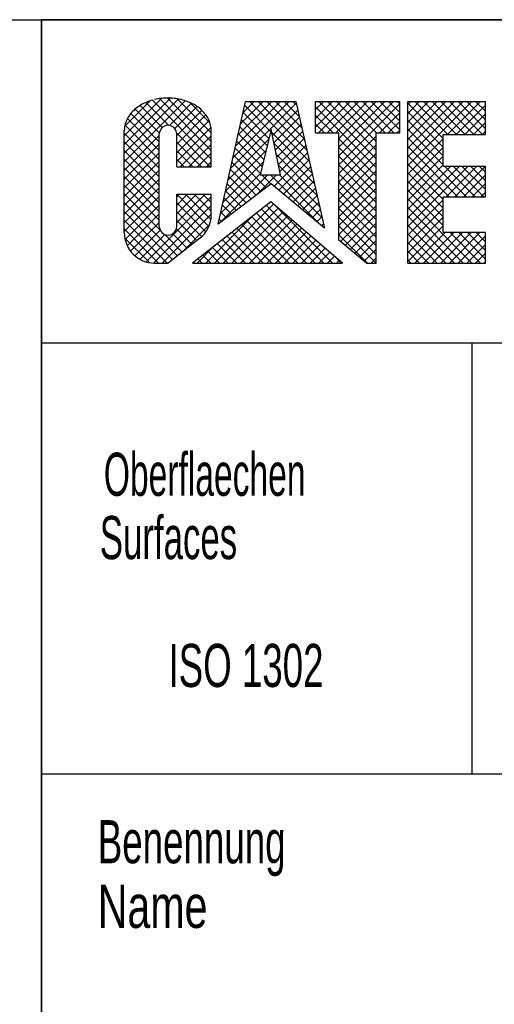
# Model space of a CAD drawing. Header units: millimetres. Extents: x 0 to 1189, y 0 to 841.
# Tile 77 of 112: x 991 to 1013, y 39 to 85. Entities that reach past the tile are written whole.
import ezdxf
from ezdxf.enums import TextEntityAlignment as Align

# ---------------------------------------------------------------- set-up
doc = ezdxf.new("R2010")
doc.units = ezdxf.units.MM
doc.header["$LTSCALE"] = 65.395
doc.layers.get('0').update_dxf_attribs({"linetype": 'CONTINUOUS'})
doc.styles.get("Standard").update_dxf_attribs({"font": 'txt', "width": 0.6})
doc.styles.add('TEXTSTYLE_3', font='txt', dxfattribs={"width": 0.8})

# ---------------------------------------------------------------- blocks, each defined once
blk = doc.blocks.new('*T996')
at = {"color": 5, "linetype": 'Continuous'}
for p, q in [((0, 0), (187, 0)), ((0, 0), (0, -75)), ((187, 0), (187, -75)), ((0, -75), (187, -75))]:
    blk.add_line(p, q, dxfattribs=at)
at = {"color": 2, "linetype": 'Continuous', "style": 'TEXTSTYLE_3'}
for s, width, p in [('9M32E_GENSET', 0.678571, (73.4, -6.75)), ('1.1', 0.47619, (117.567, -6.75)), ('9M32E_GENSET', 0.678571, (73.4, -13.25)), ('1.1', 0.47619, (117.567, -13.25))]:
    blk.add_text(s, height=5, dxfattribs=dict(at, width=width)).set_placement(p)
for s, width, p in [('W882', 0.833333, (81.679, -22.5)), ('1:25', 0.511905, (128.405, -22.5)), ('-', 0.619048, (11, -72.75))]:
    blk.add_text(s, height=5, dxfattribs=dict(at, width=width)).set_placement(p, align=Align.CENTER)
for s, width, p in [('~98000', 0.690476, (185.6, -22.5)), ('3', 0.619048, (185.6, -62.75)), ('3', 0.619048, (185.6, -73.25))]:
    blk.add_text(s, height=5, dxfattribs=dict(at, width=width)).set_placement(p, align=Align.RIGHT)
at = {"color": 5, "linetype": 'Continuous', "width": 0.761905}
blk.add_text('mK', height=2, dxfattribs=at).set_placement((45.071, -31), align=Align.CENTER)
at = {"color": 7, "linetype": 'Continuous', "style": 'TEXTSTYLE_3'}
for s, width, p in [('Aggregat - Einbauzeichnung', 0.604396, (23.4, -43.125)), ('DIESEL GEN SET INSTALLATION DRAWING', 0.689116, (23.4, -51.875))]:
    blk.add_text(s, height=5, dxfattribs=dict(at, width=width)).set_placement(p)
at = {"color": 7, "linetype": 'Continuous', "style": 'TEXTSTYLE_3', "width": 0.642857}
blk.add_text('9M32E Genset', height=5, dxfattribs=at).set_placement((121.5, -72.75), align=Align.CENTER)
blk = doc.blocks.new('*T997')
at = {"color": 2, "linetype": 'Continuous'}
for p, q in [((0, 0), (278, 0)), ((0, 0), (0, -47.5)), ((278, 0), (278, -47.5)), ((0, -7), (278, -7)), ((8, -7), (8, -47.5)), ((0, -14), (278, -14)), ((0, -26.5), (278, -26.5)), ((0, -33.5), (278, -33.5)), ((0, -40.5), (278, -40.5)), ((0, -47.5), (278, -47.5))]:
    blk.add_line(p, q, dxfattribs=at)
for s, width, p in [('Anmerkung / REMARKS', 0.674185, (1.05, -5.25)), ('SPACE REQUIRED FOR MEASURING TORSIONAL VIBRATIONS, AND/OR FOR REMOVAL OF THE VIBRATION DAMPER AND/OR LUBOIL PUMP', 0.683886, (9.05, -12.25)), ('SPACE REQUIRED FOR REMOVAL OF PISTON AND CYLINDER LINER', 0.680087, (9.05, -19.25)), ('REDUCED REMOVAL HEIGHT PISTON AND LINER 2300mm', 0.689441, (9.05, -24.5)), ('SPACE REQUIRED FOR TERMINAL SET', 0.682028, (9.05, -31.75)), ('SPACE REQUIRED FOR TURBOCHARGER SHAFT', 0.692407, (9.05, -38.75)), ('SPACE TRQUIRED FOR CHARGE AIR COOLER REMOVING', 0.684656, (9.05, -45.75))]:
    blk.add_text(s, height=3.5, dxfattribs=dict(at, width=width)).set_placement(p)
at = {"color": 2, "linetype": 'Continuous', "width": 0.619048}
for s, p in [('b', (4, -12.25)), ('e', (4, -19.25)), ('k', (4, -31.75)), ('o', (4, -38.75)), ('p', (4, -45.75))]:
    blk.add_text(s, height=3.5, dxfattribs=at).set_placement(p, align=Align.CENTER)

msp = doc.modelspace()

# ---------------------------------------------------------------- linework, layer by layer
at = {"color": 6, "linetype": 'Continuous'}
for p, q in [((1179, 85), (992, 85)), ((992, 10), (992, 85)), ((1179, 70), (992, 70))]:
    msp.add_line(p, q, dxfattribs=at)
at = {"color": 5, "linetype": 'Continuous'}
for p, q in [((997.99719, 81.36349), (995.84867, 79.21497)), ((997.58099, 81.35136), (995.84867, 79.61904)), ((998.35857, 81.3208), (995.84867, 78.8109)), ((997.324, 81.31104), (997.24308, 81.29274)), ((997.40587, 81.32678), (997.324, 81.31104)), ((997.48855, 81.33994), (997.40587, 81.32678)), ((999.88474, 78.93832), (997.48386, 81.33919)), ((997.57189, 81.3505), (997.48855, 81.33994)), ((997.65575, 81.35844), (997.57189, 81.3505)), ((997.73998, 81.36373), (997.65575, 81.35844)), ((997.82443, 81.36638), (997.73998, 81.36373)), ((997.90895, 81.36638), (997.82443, 81.36638)), ((999.88474, 79.34239), (997.86075, 81.36638)), ((997.99341, 81.36373), (997.90895, 81.36638)), ((998.07763, 81.35844), (997.99341, 81.36373)), ((998.16149, 81.3505), (998.07763, 81.35844)), ((998.24483, 81.33994), (998.16149, 81.3505)), ((998.32751, 81.32678), (998.24483, 81.33994)), ((999.88474, 79.74646), (998.30005, 81.33115)), ((998.40938, 81.31104), (998.32751, 81.32678)), ((998.4903, 81.29274), (998.40938, 81.31104)), ((998.68001, 81.23817), (995.84867, 78.40683)), ((997.06892, 81.24336), (995.86364, 80.03808)), ((996.39561, 80.88993), (996.33905, 80.84289)), ((996.45475, 80.93516), (996.39561, 80.88993)), ((996.51636, 80.9785), (996.45475, 80.93516)), ((996.58035, 81.01986), (996.51636, 80.9785)), ((996.64659, 81.05918), (996.58035, 81.01986)), ((997.61247, 79.99837), (996.58702, 81.02382)), ((996.71497, 81.09639), (996.64659, 81.05918)), ((996.78537, 81.13143), (996.71497, 81.09639)), ((996.85767, 81.16423), (996.78537, 81.13143)), ((997.91753, 80.09738), (996.85287, 81.16205)), ((996.93174, 81.19472), (996.85767, 81.16423)), ((997.00746, 81.22286), (996.93174, 81.19472)), ((997.08467, 81.24861), (997.00746, 81.22286)), ((997.16326, 81.27192), (997.08467, 81.24861)), ((999.88474, 78.53424), (997.15077, 81.26822)), ((998.96759, 81.12168), (997.94051, 80.0946)), ((999.22375, 80.97377), (998.19711, 79.94713)), ((998.57012, 81.27192), (998.4903, 81.29274)), ((998.64871, 81.24861), (998.57012, 81.27192)), ((998.72593, 81.22286), (998.64871, 81.24861)), ((998.80164, 81.19472), (998.72593, 81.22286)), ((998.87571, 81.16422), (998.80164, 81.19472)), ((999.82918, 80.20609), (998.86778, 81.16749)), ((998.94801, 81.13143), (998.87571, 81.16422)), ((999.01841, 81.09639), (998.94801, 81.13143)), ((999.08679, 81.05918), (999.01841, 81.09639)), ((999.15303, 81.01986), (999.08679, 81.05918)), ((999.21702, 80.9785), (999.15303, 81.01986)), ((999.27863, 80.93516), (999.21702, 80.9785)), ((999.33777, 80.88993), (999.27863, 80.93516)), ((999.39433, 80.84288), (999.33777, 80.88993)), ((1000.20981, 75.52125), (1001.48289, 81.20969)), ((1003.8294, 81.13463), (1000.78468, 78.08992)), ((1003.50038, 81.20969), (1000.90119, 78.6105)), ((1003.09631, 81.20969), (1001.0177, 79.13107)), ((1002.69224, 81.20969), (1001.1342, 79.65165)), ((1002.28817, 81.20969), (1001.25071, 80.17223)), ((1001.8841, 81.20969), (1001.36721, 80.6928)), ((1002.63995, 79.81974), (1001.44031, 81.01939)), ((1001.48289, 81.20969), (1003.81245, 81.20969)), ((1004.44197, 78.42179), (1001.65408, 81.20969)), ((1004.32412, 78.94372), (1002.05815, 81.20969)), ((1004.20627, 79.46564), (1002.46222, 81.20969)), ((1004.08841, 79.98757), (1002.86629, 81.20969)), ((1003.97056, 80.50949), (1003.27036, 81.20969)), ((1003.85271, 81.03141), (1003.67443, 81.20969)), ((1003.81245, 81.20969), (1005.13974, 75.33164)), ((1004.73346, 81.20969), (1008.6341, 81.20969)), ((1004.73346, 79.74696), (1004.73346, 81.20969)), ((1005.11667, 81.20969), (1004.73346, 80.82648)), ((1005.52074, 81.20969), (1004.73346, 80.42241)), ((1005.92481, 81.20969), (1004.73346, 80.01834)), ((1007.55055, 78.14172), (1004.73346, 80.9588)), ((1006.32888, 81.20969), (1004.86615, 79.74696)), ((1007.55055, 78.54579), (1004.88665, 81.20969)), ((1006.73295, 81.20969), (1005.27022, 79.74696)), ((1007.55055, 78.94986), (1005.29072, 81.20969)), ((1007.13702, 81.20969), (1005.67429, 79.74696)), ((1007.55055, 79.35393), (1005.69479, 81.20969)), ((1007.54109, 81.20969), (1005.81696, 79.48556)), ((1007.94516, 81.20969), (1005.81696, 79.08149)), ((1008.34924, 81.20969), (1005.81696, 78.67742)), ((1008.6341, 81.09048), (1005.81696, 78.27334)), ((1007.56159, 79.74696), (1006.09886, 81.20969)), ((1007.96566, 79.74696), (1006.50293, 81.20969)), ((1008.36973, 79.74696), (1006.907, 81.20969)), ((1008.6341, 79.88666), (1007.31107, 81.20969)), ((1008.6341, 80.29073), (1007.71514, 81.20969)), ((1008.6341, 80.6948), (1008.11922, 81.20969)), ((1008.6341, 81.09887), (1008.52329, 81.20969)), ((1008.6341, 79.74696), (1008.6341, 81.20969)), ((1009.0068, 81.20969), (1012.61814, 81.20969)), ((1009.0068, 73.70639), (1009.0068, 81.20969)), ((1009.15738, 81.20969), (1009.0068, 81.05911)), ((1009.56145, 81.20969), (1009.0068, 80.65504)), ((1009.96552, 81.20969), (1009.0068, 80.25097)), ((1010.36959, 81.20969), (1009.0068, 79.84689)), ((1010.77366, 81.20969), (1009.0068, 79.44282)), ((1011.17773, 81.20969), (1009.0068, 79.03875)), ((1011.5818, 81.20969), (1009.0068, 78.63468)), ((1011.98588, 81.20969), (1009.0068, 78.23061)), ((1010.65158, 79.48547), (1009.0068, 81.13025)), ((1010.86352, 79.6776), (1009.33143, 81.20969)), ((1011.26759, 79.6776), (1009.7355, 81.20969)), ((1011.67166, 79.6776), (1010.13957, 81.20969)), ((1012.07573, 79.6776), (1010.54364, 81.20969)), ((1012.38995, 81.20969), (1010.85786, 79.6776)), ((1012.4798, 79.6776), (1010.94771, 81.20969)), ((1012.61814, 81.03381), (1011.26193, 79.6776)), ((1012.61814, 79.94334), (1011.35178, 81.20969)), ((1012.61814, 80.34741), (1011.75586, 81.20969)), ((1012.61814, 80.75148), (1012.15993, 81.20969)), ((1012.61814, 81.15555), (1012.564, 81.20969)), ((1012.61814, 79.6776), (1012.61814, 81.20969)), ((995.99037, 80.41169), (995.96091, 80.35235)), ((997.47392, 78.92471), (995.98923, 80.4094)), ((996.02312, 80.47005), (995.99037, 80.41169)), ((996.05911, 80.52733), (996.02312, 80.47005)), ((996.09828, 80.58343), (996.05911, 80.52733)), ((996.14054, 80.63825), (996.09828, 80.58343)), ((996.18583, 80.6917), (996.14054, 80.63825)), ((997.47392, 79.32878), (996.15151, 80.65119)), ((996.23406, 80.74369), (996.18583, 80.6917)), ((996.28517, 80.79411), (996.23406, 80.74369)), ((996.33905, 80.84289), (996.28517, 80.79411)), ((997.47574, 79.73103), (996.35261, 80.85416)), ((999.44819, 80.79413), (998.28654, 79.63248)), ((999.63775, 80.57963), (998.28654, 79.22841)), ((999.44821, 80.79411), (999.39433, 80.84288)), ((999.49932, 80.74369), (999.44821, 80.79411)), ((999.54755, 80.6917), (999.49932, 80.74369)), ((999.59284, 80.63825), (999.54755, 80.6917)), ((999.6351, 80.58342), (999.59284, 80.63825)), ((999.67427, 80.52732), (999.6351, 80.58342)), ((999.71026, 80.47005), (999.67427, 80.52732)), ((999.74301, 80.41169), (999.71026, 80.47005)), ((999.77247, 80.35235), (999.74301, 80.41169)), ((1002.56249, 79.49314), (1001.36641, 80.68921)), ((1003.90383, 80.805), (1002.72183, 79.623)), ((1003.97827, 80.47536), (1002.79238, 79.28947)), ((1005.54123, 79.74696), (1004.73346, 80.55473)), ((1008.6341, 80.68641), (1007.69465, 79.74696)), ((1010.65158, 79.08139), (1009.0068, 80.72618)), ((1012.61814, 80.62974), (1011.666, 79.6776)), ((995.85574, 79.98177), (995.85043, 79.91859)), ((995.86457, 80.04473), (995.85574, 79.98177)), ((995.87692, 80.10735), (995.86457, 80.04473)), ((995.89275, 80.16954), (995.87692, 80.10735)), ((997.47392, 78.52063), (995.879, 80.11555)), ((995.91206, 80.23117), (995.89275, 80.16954)), ((995.93479, 80.29214), (995.91206, 80.23117)), ((995.96091, 80.35235), (995.93479, 80.29214)), ((999.7852, 80.323), (998.28654, 78.82434)), ((999.874, 80.00773), (998.28654, 78.42027)), ((999.79859, 80.29214), (999.77247, 80.35235)), ((999.82132, 80.23117), (999.79859, 80.29214)), ((999.84063, 80.16954), (999.82132, 80.23117)), ((999.85646, 80.10735), (999.84063, 80.16954)), ((999.86881, 80.04473), (999.85646, 80.10735)), ((999.87764, 79.98177), (999.86881, 80.04473)), ((999.88295, 79.91859), (999.87764, 79.98177)), ((1002.40756, 78.83992), (1001.21862, 80.02886)), ((1002.48502, 79.16653), (1001.29252, 80.35904)), ((1004.0527, 80.14572), (1002.86293, 78.95595)), ((1005.13716, 79.74696), (1004.73346, 80.15066)), ((1008.6341, 80.28234), (1008.09872, 79.74696)), ((1010.65158, 78.67732), (1009.0068, 80.32211)), ((1012.61814, 80.22566), (1012.07007, 79.6776)), ((995.85043, 79.91859), (995.84865, 79.8553)), ((995.84867, 75.11494), (995.84867, 79.85529)), ((997.47393, 78.11656), (995.84867, 79.74182)), ((997.47392, 79.62801), (995.84867, 78.00276)), ((997.47395, 75.41291), (997.47392, 79.69278)), ((999.83906, 78.17586), (998.28486, 79.73005)), ((998.28654, 78.17586), (998.28654, 79.69278)), ((999.88474, 79.6144), (998.4462, 78.17586)), ((999.88473, 79.85529), (999.88295, 79.91859)), ((999.88474, 78.17586), (999.88474, 79.85529)), ((1002.33009, 78.51332), (1001.14473, 79.69868)), ((1002.66123, 79.90948), (1002.16011, 77.79664)), ((1003.10816, 77.79664), (1002.66123, 79.90948)), ((1004.55983, 77.89987), (1002.69102, 79.76868)), ((1004.12713, 79.81608), (1002.93348, 78.62243)), ((1004.20157, 79.48645), (1003.00403, 78.28891)), ((1004.73346, 79.74696), (1005.81696, 79.74696)), ((1005.81696, 74.76916), (1005.81696, 79.74696)), ((1007.55055, 79.60286), (1005.81696, 77.86927)), ((1007.55055, 79.74696), (1008.6341, 79.74696)), ((1007.55055, 73.70639), (1007.55055, 79.74696)), ((1008.6341, 79.87827), (1008.50279, 79.74696)), ((1010.65158, 78.27325), (1009.0068, 79.91803)), ((1011.73937, 76.78139), (1009.0068, 79.51396)), ((1010.65158, 79.6776), (1012.61814, 79.6776)), ((1010.65158, 78.21161), (1010.65158, 79.6776)), ((1012.61814, 79.82159), (1012.47414, 79.6776)), ((997.47393, 77.71248), (995.84867, 79.33774)), ((997.47392, 79.22394), (995.84867, 77.59869)), ((999.43498, 78.17586), (998.28654, 79.32431)), ((999.88474, 79.21033), (998.85027, 78.17586)), ((1002.55332, 79.45448), (1000.66818, 77.56934)), ((1002.17517, 77.8601), (1000.99694, 79.03833)), ((1002.25263, 78.18671), (1001.07083, 79.3685)), ((1004.67768, 77.37794), (1002.79942, 79.2562)), ((1004.276, 79.15681), (1003.07458, 77.95539)), ((1007.55055, 77.73765), (1005.81696, 79.47123)), ((1007.55055, 79.19879), (1005.81696, 77.4652)), ((1007.55055, 77.33357), (1005.81696, 79.06716)), ((1010.65158, 79.47132), (1009.0068, 77.82654)), ((1011.3353, 76.78139), (1009.0068, 79.10989)), ((1010.65158, 79.06725), (1009.0068, 77.42247)), ((997.47393, 77.30841), (995.84867, 78.93367)), ((997.47392, 78.81987), (995.84867, 77.19462)), ((999.03091, 78.17586), (998.28654, 78.92023)), ((999.88474, 78.80626), (999.25434, 78.17586)), ((1002.42768, 78.92478), (1000.55167, 77.04876)), ((1002.42272, 77.20848), (1000.92305, 78.70815)), ((1004.35044, 78.82717), (1002.79909, 77.27582)), ((1004.79553, 76.85602), (1002.90782, 78.74373)), ((1007.55055, 78.79471), (1005.81696, 77.06113)), ((1007.55055, 76.9295), (1005.81696, 78.66309)), ((1010.93123, 76.78139), (1009.0068, 78.70582)), ((1010.65158, 78.66318), (1009.0068, 77.0184)), ((997.47394, 76.90434), (995.84867, 78.5296)), ((997.47393, 78.4158), (995.84867, 76.79054)), ((997.47394, 76.50026), (995.84867, 78.12553)), ((998.62684, 78.17586), (998.28654, 78.51616)), ((998.28654, 78.17586), (999.88474, 78.17586)), ((999.88474, 78.40219), (999.65841, 78.17586)), ((1002.30205, 78.39507), (1000.43517, 76.52819)), ((1002.19345, 77.03367), (1000.84915, 78.37797)), ((1004.91339, 76.3341), (1003.01623, 78.23126)), ((1004.42487, 78.49754), (1003.01982, 77.09248)), ((1004.4993, 78.1679), (1003.24055, 76.90914)), ((1007.55055, 78.39064), (1005.81696, 76.65706)), ((1007.55055, 76.52543), (1005.81696, 78.25902)), ((1010.65158, 76.65697), (1009.0068, 78.30175)), ((1010.65158, 78.25911), (1009.0068, 76.61433)), ((1011.00815, 78.21161), (1009.0068, 76.21025)), ((1011.41222, 78.21161), (1009.0068, 75.80618)), ((1011.8163, 78.21161), (1009.0068, 75.40211)), ((1010.65158, 78.21161), (1012.61814, 78.21161)), ((1012.14344, 76.78139), (1010.71322, 78.21161)), ((1012.22037, 78.21161), (1010.79015, 76.78139)), ((1012.54751, 76.78139), (1011.11729, 78.21161)), ((1012.61814, 78.20531), (1011.19422, 76.78139)), ((1012.61814, 77.11484), (1011.52137, 78.21161)), ((1012.61814, 77.51891), (1011.92544, 78.21161)), ((1012.61814, 77.92298), (1012.32951, 78.21161)), ((1012.61814, 76.78139), (1012.61814, 78.21161)), ((997.47393, 78.01173), (995.84867, 76.38647)), ((997.47394, 76.09619), (995.84867, 77.72146)), ((1002.17641, 77.86536), (1000.31866, 76.00761)), ((1002.51176, 77.79664), (1000.32163, 75.60651)), ((1001.73492, 76.68406), (1000.70136, 77.71762)), ((1001.96419, 76.85887), (1000.77526, 78.0478)), ((1002.91583, 77.79664), (1002.02259, 76.9034)), ((1002.16011, 77.79664), (1003.10816, 77.79664)), ((1002.65199, 77.38328), (1002.23863, 77.79664)), ((1004.95054, 75.4888), (1002.6427, 77.79664)), ((1005.03124, 75.81217), (1003.04677, 77.79664)), ((1004.57374, 77.83826), (1003.46128, 76.7258)), ((1007.55055, 77.98657), (1005.81696, 76.25299)), ((1007.55055, 76.12136), (1005.81696, 77.85494)), ((1010.65158, 76.2529), (1009.0068, 77.89768)), ((1012.61814, 77.80124), (1011.59829, 76.78139)), ((997.47393, 77.60766), (995.84867, 75.9824)), ((997.47394, 75.69212), (995.84867, 77.31739)), ((997.47393, 77.20359), (995.84867, 75.57833)), ((1002.66123, 77.39033), (1000.20981, 75.52125)), ((1001.50565, 76.50926), (1000.62747, 77.38744)), ((1005.13974, 75.33164), (1002.66123, 77.39033)), ((1004.64817, 77.50862), (1003.68201, 76.54246)), ((1007.55055, 77.5825), (1005.81696, 75.84892)), ((1007.55055, 75.71729), (1005.81696, 77.45087)), ((1010.65158, 75.84883), (1009.0068, 77.49361)), ((1012.61814, 77.39717), (1012.00236, 76.78139)), ((997.50507, 75.25691), (995.84867, 76.91332)), ((997.47394, 76.79953), (995.84867, 75.17426)), ((999.88474, 76.7859), (996.86185, 73.76301)), ((998.28654, 76.90275), (999.88474, 76.90275)), ((998.28654, 75.41291), (998.28654, 76.90275)), ((998.3853, 76.90275), (998.28654, 76.80398)), ((998.78937, 76.90275), (998.28654, 76.39991)), ((999.19344, 76.90275), (998.28654, 75.99584)), ((999.59751, 76.90275), (998.28654, 75.59177)), ((999.77507, 75.41134), (998.28654, 76.89988)), ((999.86561, 75.72488), (998.68774, 76.90275)), ((999.88474, 76.10982), (999.09181, 76.90275)), ((999.88474, 76.51389), (999.49588, 76.90275)), ((999.88474, 75.95625), (999.88474, 76.90275)), ((1001.27638, 76.33446), (1000.55357, 77.05727)), ((1004.7226, 77.17899), (1003.90274, 76.35912)), ((1004.79704, 76.84935), (1004.12347, 76.17578)), ((1007.55055, 77.17843), (1005.81696, 75.44485)), ((1007.55055, 75.31322), (1005.81696, 77.0468)), ((1007.55055, 76.77436), (1005.81696, 75.04078)), ((1010.65158, 75.44475), (1009.0068, 77.08954)), ((1010.65158, 76.78139), (1012.61814, 76.78139)), ((1010.65158, 75.13663), (1010.65158, 76.78139)), ((1012.61814, 76.9931), (1012.40643, 76.78139)), ((998.31378, 74.04414), (995.84867, 76.50925)), ((997.47394, 76.39546), (995.88325, 74.80477)), ((999.88474, 76.38183), (997.21008, 73.70717)), ((999.63165, 75.15069), (998.28654, 76.49581)), ((1002.65279, 76.54274), (999.01793, 73.70639)), ((1002.77224, 76.44084), (1000.03779, 73.70639)), ((1000.81785, 75.98485), (1000.40579, 76.39691)), ((1001.04712, 76.15965), (1000.47968, 76.72709)), ((1005.11667, 73.70639), (1002.44357, 76.37948)), ((1005.97776, 73.70639), (1002.65279, 76.54274)), ((1005.52074, 73.70639), (1002.86782, 76.35931)), ((1004.87147, 76.51971), (1004.3442, 75.99244)), ((1007.55055, 74.90915), (1005.81696, 76.64273)), ((1007.55055, 76.37029), (1005.88932, 74.70906)), ((1011.98588, 73.70639), (1009.0068, 76.68547)), ((1010.65158, 76.64282), (1009.0068, 74.99804)), ((998.08665, 73.86719), (995.84867, 76.10518)), ((997.47394, 75.99139), (995.98758, 74.50503)), ((999.88474, 75.97776), (997.61337, 73.70639)), ((999.44474, 74.93353), (998.28654, 76.09174)), ((1001.82106, 75.89373), (999.63372, 73.70639)), ((1000.58858, 75.81005), (1000.33189, 76.06674)), ((1002.9903, 76.25482), (1000.44186, 73.70639)), ((1003.20836, 76.06881), (1000.84594, 73.70639)), ((1003.42642, 75.8828), (1001.25001, 73.70639)), ((1003.90445, 73.70639), (1001.76267, 75.84817)), ((1004.30852, 73.70639), (1001.98964, 76.02527)), ((1004.7126, 73.70639), (1002.21661, 76.20238)), ((1004.94591, 76.19007), (1004.56493, 75.80909)), ((1005.02034, 75.86044), (1004.78566, 75.62575)), ((1007.55055, 74.50508), (1005.81696, 76.23866)), ((1007.55055, 74.10101), (1005.81696, 75.83459)), ((1007.55055, 75.96622), (1006.11005, 74.52572)), ((1011.5818, 73.70639), (1009.0068, 76.28139)), ((1010.65158, 76.23875), (1009.0068, 74.59397)), ((1011.17773, 73.70639), (1009.0068, 75.87732)), ((1010.65158, 75.83468), (1009.0068, 74.1899)), ((997.84339, 73.70639), (995.84867, 75.7011)), ((997.47394, 75.58732), (996.14164, 74.25501)), ((999.22227, 74.75193), (998.28654, 75.68767)), ((999.80763, 75.49658), (998.50122, 74.19017)), ((1000.35932, 75.63524), (1000.258, 75.73656)), ((1003.09631, 73.70639), (1001.30874, 75.49395)), ((1003.50038, 73.70639), (1001.53571, 75.67106)), ((1003.64448, 75.69679), (1001.65408, 73.70639)), ((1003.86253, 75.51077), (1002.05815, 73.70639)), ((1005.09477, 75.5308), (1005.00639, 75.44241)), ((1007.54109, 73.70639), (1005.81696, 75.43052)), ((1007.55055, 75.56215), (1006.33078, 74.34238)), ((1010.77366, 73.70639), (1009.0068, 75.47325)), ((1010.65158, 75.43061), (1009.0068, 73.78583)), ((997.43932, 73.70639), (995.84867, 75.29703)), ((997.51853, 75.22784), (996.3382, 74.04751)), ((997.73011, 75.03535), (996.57654, 73.88178)), ((998.5409, 74.22109), (997.72426, 75.03773)), ((998.76803, 74.39803), (998.0969, 75.06916)), ((998.99515, 74.57498), (998.27047, 75.29966)), ((1001.8841, 73.70639), (1000.62785, 74.96264)), ((1002.28817, 73.70639), (1000.85481, 75.13974)), ((1002.69224, 73.70639), (1001.08178, 75.31685)), ((1004.08059, 75.32476), (1002.46222, 73.70639)), ((1004.29865, 75.13875), (1002.86629, 73.70639)), ((1004.51671, 74.95273), (1003.27036, 73.70639)), ((1007.13702, 73.70639), (1005.81696, 75.02645)), ((1007.55055, 75.15807), (1006.55151, 74.15904)), ((1010.36959, 73.70639), (1009.0068, 75.06918)), ((1010.76167, 75.13663), (1009.33143, 73.70639)), ((1011.16574, 75.13663), (1009.7355, 73.70639)), ((1011.56981, 75.13663), (1010.13957, 73.70639)), ((1011.97388, 75.13663), (1010.54364, 73.70639)), ((1010.65158, 75.13663), (1012.61814, 75.13663)), ((1012.37795, 75.13663), (1010.94771, 73.70639)), ((1012.38995, 73.70639), (1010.95971, 75.13663)), ((1012.61814, 74.97274), (1011.35178, 73.70639)), ((1012.61814, 73.88227), (1011.36378, 75.13663)), ((1012.61814, 74.28634), (1011.76785, 75.13663)), ((1012.61814, 74.69041), (1012.17192, 75.13663)), ((1012.61814, 75.09448), (1012.57599, 75.13663)), ((1012.61814, 73.70639), (1012.61814, 75.13663)), ((997.01411, 73.72752), (995.86982, 74.87181)), ((999.34183, 74.84507), (997.88025, 73.70639)), ((1001.07596, 73.70639), (1000.17392, 74.60843)), ((1001.48003, 73.70639), (1000.40088, 74.78553)), ((1004.73477, 74.76672), (1003.67443, 73.70639)), ((1004.95282, 74.58071), (1004.0785, 73.70639)), ((1007.09649, 73.70639), (1005.81696, 74.76916)), ((1007.55055, 74.754), (1006.77225, 73.9757)), ((1009.96552, 73.70639), (1009.0068, 74.66511)), ((1012.61814, 74.56867), (1011.75586, 73.70639)), ((999.98169, 74.45843), (999.22965, 73.70639)), ((999.86374, 73.70639), (999.49302, 74.07711)), ((1000.26781, 73.70639), (999.71999, 74.25421)), ((1000.67188, 73.70639), (999.94695, 74.43132)), ((1005.17088, 74.39469), (1004.48258, 73.70639)), ((1005.38894, 74.20868), (1004.88665, 73.70639)), ((1005.607, 74.02267), (1005.29072, 73.70639)), ((1005.92481, 73.70639), (1005.61742, 74.01378)), ((1007.55055, 74.34993), (1006.99298, 73.79236)), ((1009.56145, 73.70639), (1009.0068, 74.26104)), ((1012.61814, 74.1646), (1012.15993, 73.70639)), ((997.25725, 73.70639), (997.88025, 73.70639)), ((999.01793, 73.70639), (1005.97776, 73.70639)), ((999.0556, 73.70639), (999.03909, 73.7229)), ((999.45967, 73.70639), (999.26606, 73.9)), ((1005.82506, 73.83665), (1005.69479, 73.70639)), ((1007.09649, 73.70639), (1007.55055, 73.70639)), ((1007.55055, 73.94586), (1007.31107, 73.70639)), ((1009.15738, 73.70639), (1009.0068, 73.85697)), ((1009.0068, 73.70639), (1012.61814, 73.70639)), ((1012.61814, 73.76053), (1012.564, 73.70639))]:
    msp.add_line(p, q, dxfattribs=at)
at = {"color": 7, "linetype": 'Continuous'}
for p, q in [((1012, 50), (1012, 70)), ((1179, 50), (992, 50))]:
    msp.add_line(p, q, dxfattribs=at)
at = {"color": 5, "linetype": 'Continuous'}
for centre, radius, start, end in [((997.88025, 79.69278), 0.40632, 0, 180), ((998.47617, 75.95625), 1.40857, 307.920834, 360), ((997.88025, 75.41291), 0.40632, 180, 360), ((997.25725, 75.11494), 1.40857, 180, 270)]:
    msp.add_arc(centre, radius, start, end, dxfattribs=at)

# ---------------------------------------------------------------- block references
for name, p in [('*T997', (901.00022, 132.49988)), ('*T996', (992, 85))]:
    msp.add_blockref(name, p)

# ---------------------------------------------------------------- texts
at = {"color": 5, "linetype": 'Continuous', "style": 'TEXTSTYLE_3'}
for s, width, p in [('Oberflaechen', 0.583333, (994.89621, 62.9107)), ('Surfaces', 0.604167, (994.71098, 59.97386)), ('Benennung', 0.637566, (994.61408, 45.8631)), ('Name', 0.714286, (994.61408, 42.8631))]:
    msp.add_text(s, height=2, dxfattribs=dict(at, width=width)).set_placement(p)
at = {"color": 5, "linetype": 'Continuous', "style": 'TEXTSTYLE_3', "width": 0.636905}
msp.add_text('ISO 1302', height=2, dxfattribs=at).set_placement((1001.4988, 54.04155), align=Align.CENTER)

doc.saveas('drawing.dxf')
